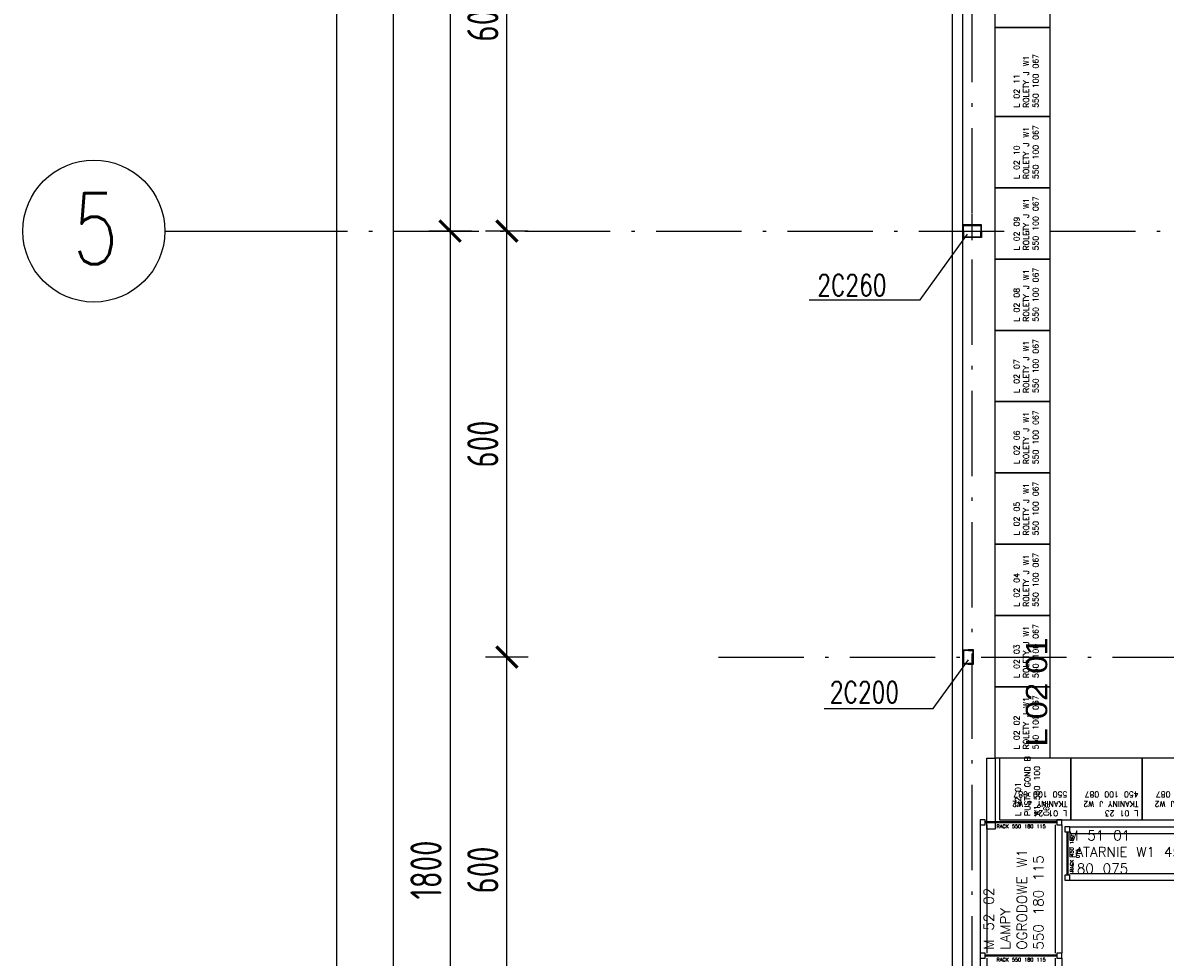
# Model space of a CAD drawing. Extents: x 153948 to 285449, y -89387 to -60195.
# Tile 11 of 101: x 247383 to 248992, y -83102 to -81786. Entities that reach past the tile are written whole.
import ezdxf

# ---------------------------------------------------------------- set-up
doc = ezdxf.new("R2010")
doc.units = 0
doc.header["$LTSCALE"] = 100
doc.header["$MEASUREMENT"] = 0
doc.header["$PDMODE"] = 1
doc.linetypes.add('ACAD_ISO10W100', pattern=[18.5, 12, -3, 0.5, -3])
doc.layers.get('0').update_dxf_attribs({"linetype": 'CONTINUOUS'})
doc.layers.get('DEFPOINTS').update_dxf_attribs({"linetype": 'CONTINUOUS'})
for name, color, linetype in [('1', 2, 'CONTINUOUS'), ('K-STA', 2, 'CONTINUOUS'), ('mago', 7, 'CONTINUOUS'), ('OSIE', 8, 'ACAD_ISO10W100'), ('PANELE', 3, 'CONTINUOUS'), ('R450', 1, 'CONTINUOUS'), ('RS Minimasa VBA', 7, 'CONTINUOUS'), ('RS REGAŁY', 7, 'CONTINUOUS'), ('TEXT', 11, 'CONTINUOUS'), ('TEXT1', 2, 'CONTINUOUS'), ('WYMIARY', 1, 'CONTINUOUS')]:
    doc.layers.add(name, color=color, linetype=linetype)
doc.layers.add('RAK_450', color=1, linetype='CONTINUOUS', true_color=0xff0000)
doc.styles.add('arial', font='arial.ttf', dxfattribs={"width": 1.1})
doc.styles.get("Standard").update_dxf_attribs({"font": 'txt.shx'})
doc.styles.add('STYLE2', font='isocp.shx', dxfattribs={"width": 0.8})
doc.styles.add('TXT3', font='SIMPLEX.SHX', dxfattribs={"width": 0.75, "height": 40})
doc.dimstyles.new('KRESKI_100', dxfattribs={"dimscale": 20, "dimtxt": 2.2, "dimasz": 1.5, "dimexe": 1.5, "dimexo": 1.5, "dimgap": 0.6, "dimtad": 1, "dimdec": 1, "dimrnd": 0.5, "dimdsep": 46, "dimtxsty": 'STYLE2', "dimblk1": 'ARCHTICK', "dimblk2": 'ARCHTICK', "dimsah": 1, "dimcen": 2.5, "dimdle": 1.5, "dimclrd": 10, "dimclre": 10, "dimclrt": 15, "dimadec": 0, "dimazin": 0, "dimtfac": 1, "dimtdec": 1, "dimtmove": 1, "dimatfit": 3, "dimldrblk": 'ARCHTICK', "dimfxl": 1.5, "dimfxlon": 1, "dimtolj": 1, "dimtzin": 0, "dimarcsym": 0})

# ---------------------------------------------------------------- blocks, each defined once
blk = doc.blocks.new('SC260X2')
at = {"layer": '1'}
for points in [[(-13, 9), (-13, 0), (-12.4, 0), (-12.1, 7, -0.401015), (-11.1, 7.9), (11.1, 7.9, -0.401015), (12.1, 7), (12.4, 0), (13, 0), (13, 9)], [(-13, -9), (-13, 0), (-12.4, 0), (-12.1, -7, 0.401015), (-11.1, -7.9), (11.1, -7.9, 0.401015), (12.1, -7), (12.4, 0), (13, 0), (13, -9)]]:
    blk.add_lwpolyline(points, format="xyb", close=True, dxfattribs=at)
blk = doc.blocks.new('SC200X2')
at = {"layer": '1'}
for points in [[(-10, 7.5), (-10, 0), (-9.7, 0, 0.391021), (-9.1, 0.6), (-8.7, 5.6, -0.391021), (-7.6, 6.6), (7.6, 6.6, -0.391021), (8.7, 5.6), (9.1, 0.6, 0.391021), (9.7, 0), (10, 0), (10, 7.5)], [(-10, -7.5), (-10, 0), (-9.7, 0, -0.391021), (-9.1, -0.6), (-8.7, -5.6, 0.391021), (-7.6, -6.6), (7.6, -6.6, 0.391021), (8.7, -5.6), (9.1, -0.6, -0.391021), (9.7, 0), (10, 0), (10, -7.5)]]:
    blk.add_lwpolyline(points, format="xyb", close=True, dxfattribs=at)
blk = doc.blocks.new('_ARCHTICK')
at = {"color": 0, "linetype": 'ByBlock', "const_width": 0.15}
blk.add_lwpolyline([(-0.5, -0.5), (0.5, 0.5)], dxfattribs=at)
blk = doc.blocks.new('*D215')
at = {"layer": 'DEFPOINTS', "color": 0, "ltscale": 0.1, "transparency": 16777216}
for p in [(248692.9, -74816), (247825, -85703), (248692.9, -85703)]:
    blk.add_point(p, dxfattribs=at)
at = {"layer": 'WYMIARY', "color": 10, "lineweight": -2, "ltscale": 0.1, "transparency": 16777216}
for p, q in [((247825, -74786), (247825, -85733)), ((247855, -74816), (247795, -74816)), ((247855, -85703), (247795, -85703))]:
    blk.add_line(p, q, dxfattribs=at)
at = {"layer": 'WYMIARY', "color": 10, "lineweight": -2, "ltscale": 0.1, "transparency": 16777216, "xscale": 30, "yscale": 30, "zscale": 30}
for p, rotation in [((247825, -74816), 90), ((247825, -85703), 270)]:
    blk.add_blockref('_ARCHTICK', p, dxfattribs=dict(at, rotation=rotation))
at = {"layer": 'WYMIARY', "color": 15, "ltscale": 0.1, "transparency": 16777216, "insert": (247791, -80259.5), "char_height": 44, "attachment_point": 5, "rotation": 90, "style": 'STYLE2'}
blk.add_mtext('\\A1;10887', dxfattribs=at)
blk = doc.blocks.new('*D218')
at = {"layer": 'DEFPOINTS', "color": 0, "ltscale": 0.1, "transparency": 16777216}
for p in [(247905, -77029.5), (247985, -77029.5), (248692.9, -83979.5)]:
    blk.add_point(p, dxfattribs=at)
at = {"layer": 'WYMIARY', "color": 10, "lineweight": -2, "ltscale": 0.1, "transparency": 16777216}
for p, q in [((247905, -84009.5), (247905, -76999.5)), ((247935, -77029.5), (247875, -77029.5)), ((247935, -83979.5), (247875, -83979.5))]:
    blk.add_line(p, q, dxfattribs=at)
at = {"layer": 'WYMIARY', "color": 10, "lineweight": -2, "ltscale": 0.1, "transparency": 16777216, "xscale": 30, "yscale": 30, "zscale": 30}
for p, rotation in [((247905, -77029.5), 90), ((247905, -83979.5), 270)]:
    blk.add_blockref('_ARCHTICK', p, dxfattribs=dict(at, rotation=rotation))
at = {"layer": 'WYMIARY', "color": 15, "ltscale": 0.1, "transparency": 16777216, "insert": (247871, -80504.5), "char_height": 44, "attachment_point": 5, "rotation": 90, "style": 'STYLE2'}
blk.add_mtext('\\A1;6950', dxfattribs=at)
blk = doc.blocks.new('*D226')
at = {"layer": 'DEFPOINTS', "color": 0, "ltscale": 0.1, "transparency": 16777216}
for p in [(248065, -80279.5), (247985, -82079.5), (248065, -82079.5)]:
    blk.add_point(p, dxfattribs=at)
at = {"layer": 'WYMIARY', "color": 10, "lineweight": -2, "ltscale": 0.1, "transparency": 16777216}
for p, q in [((247985, -80249.5), (247985, -82109.5)), ((248015, -80279.5), (247955, -80279.5)), ((248015, -82079.5), (247955, -82079.5))]:
    blk.add_line(p, q, dxfattribs=at)
at = {"layer": 'WYMIARY', "color": 10, "lineweight": -2, "ltscale": 0.1, "transparency": 16777216, "xscale": 30, "yscale": 30, "zscale": 30}
for p, rotation in [((247985, -80279.5), 90), ((247985, -82079.5), 270)]:
    blk.add_blockref('_ARCHTICK', p, dxfattribs=dict(at, rotation=rotation))
at = {"layer": 'WYMIARY', "color": 15, "ltscale": 0.1, "transparency": 16777216, "insert": (247951, -81179.5), "char_height": 44, "attachment_point": 5, "rotation": 90, "style": 'STYLE2'}
blk.add_mtext('\\A1;1800', dxfattribs=at)
blk = doc.blocks.new('*D227')
at = {"layer": 'DEFPOINTS', "color": 0, "ltscale": 0.1, "transparency": 16777216}
for p in [(248065, -82079.5), (247985, -83879.5), (248065, -83879.5)]:
    blk.add_point(p, dxfattribs=at)
at = {"layer": 'WYMIARY', "color": 10, "lineweight": -2, "ltscale": 0.1, "transparency": 16777216}
for p, q in [((247985, -82049.5), (247985, -83909.5)), ((248015, -82079.5), (247955, -82079.5)), ((248015, -83879.5), (247955, -83879.5))]:
    blk.add_line(p, q, dxfattribs=at)
at = {"layer": 'WYMIARY', "color": 10, "lineweight": -2, "ltscale": 0.1, "transparency": 16777216, "xscale": 30, "yscale": 30, "zscale": 30}
for p, rotation in [((247985, -82079.5), 90), ((247985, -83879.5), 270)]:
    blk.add_blockref('_ARCHTICK', p, dxfattribs=dict(at, rotation=rotation))
at = {"layer": 'WYMIARY', "color": 15, "ltscale": 0.1, "transparency": 16777216, "insert": (247951, -82979.5), "char_height": 44, "attachment_point": 5, "rotation": 90, "style": 'STYLE2'}
blk.add_mtext('\\A1;1800', dxfattribs=at)
blk = doc.blocks.new('*D237')
at = {"layer": 'DEFPOINTS', "color": 0, "ltscale": 0.1, "transparency": 16777216}
for p in [(248065, -82679.5), (248145, -82679.5), (248145, -83279.5)]:
    blk.add_point(p, dxfattribs=at)
at = {"layer": 'WYMIARY', "color": 10, "lineweight": -2, "ltscale": 0.1, "transparency": 16777216}
for p, q in [((248065, -83309.5), (248065, -82649.5)), ((248095, -82679.5), (248035, -82679.5)), ((248095, -83279.5), (248035, -83279.5))]:
    blk.add_line(p, q, dxfattribs=at)
at = {"layer": 'WYMIARY', "color": 10, "lineweight": -2, "ltscale": 0.1, "transparency": 16777216, "xscale": 30, "yscale": 30, "zscale": 30}
for p, rotation in [((248065, -82679.5), 90), ((248065, -83279.5), 270)]:
    blk.add_blockref('_ARCHTICK', p, dxfattribs=dict(at, rotation=rotation))
at = {"layer": 'WYMIARY', "color": 15, "ltscale": 0.1, "transparency": 16777216, "insert": (248031, -82979.5), "char_height": 44, "attachment_point": 5, "rotation": 90, "style": 'STYLE2'}
blk.add_mtext('\\A1;600', dxfattribs=at)
blk = doc.blocks.new('*D238')
at = {"layer": 'DEFPOINTS', "color": 0, "ltscale": 0.1, "transparency": 16777216}
for p in [(248065, -82079.5), (248145, -82079.5), (248145, -82679.5)]:
    blk.add_point(p, dxfattribs=at)
at = {"layer": 'WYMIARY', "color": 10, "lineweight": -2, "ltscale": 0.1, "transparency": 16777216}
for p, q in [((248065, -82709.5), (248065, -82049.5)), ((248095, -82079.5), (248035, -82079.5)), ((248095, -82679.5), (248035, -82679.5))]:
    blk.add_line(p, q, dxfattribs=at)
at = {"layer": 'WYMIARY', "color": 10, "lineweight": -2, "ltscale": 0.1, "transparency": 16777216, "xscale": 30, "yscale": 30, "zscale": 30}
for p, rotation in [((248065, -82079.5), 90), ((248065, -82679.5), 270)]:
    blk.add_blockref('_ARCHTICK', p, dxfattribs=dict(at, rotation=rotation))
at = {"layer": 'WYMIARY', "color": 15, "ltscale": 0.1, "transparency": 16777216, "insert": (248031, -82379.5), "char_height": 44, "attachment_point": 5, "rotation": 90, "style": 'STYLE2'}
blk.add_mtext('\\A1;600', dxfattribs=at)
blk = doc.blocks.new('*D239')
at = {"layer": 'DEFPOINTS', "color": 0, "ltscale": 0.1, "transparency": 16777216}
for p in [(248065, -81479.5), (248145, -81479.5), (248145, -82079.5)]:
    blk.add_point(p, dxfattribs=at)
at = {"layer": 'WYMIARY', "color": 10, "lineweight": -2, "ltscale": 0.1, "transparency": 16777216}
for p, q in [((248065, -82109.5), (248065, -81449.5)), ((248095, -81479.5), (248035, -81479.5)), ((248095, -82079.5), (248035, -82079.5))]:
    blk.add_line(p, q, dxfattribs=at)
at = {"layer": 'WYMIARY', "color": 10, "lineweight": -2, "ltscale": 0.1, "transparency": 16777216, "xscale": 30, "yscale": 30, "zscale": 30}
for p, rotation in [((248065, -81479.5), 90), ((248065, -82079.5), 270)]:
    blk.add_blockref('_ARCHTICK', p, dxfattribs=dict(at, rotation=rotation))
at = {"layer": 'WYMIARY', "color": 15, "ltscale": 0.1, "transparency": 16777216, "insert": (248031, -81779.5), "char_height": 44, "attachment_point": 5, "rotation": 90, "style": 'STYLE2'}
blk.add_mtext('\\A1;600', dxfattribs=at)
blk = doc.blocks.new('RACK 550 180 115')
at = {"color": 6}
for p, q in [((7, 115), (187.8, 115)), ((2.75, 108), (2.75, 7)), ((4.25, 108), (4.25, 7)), ((7, 105.5), (187.8, 105.5)), ((7, 9.5), (187.8, 9.5)), ((7, 0), (187.8, 0))]:
    blk.add_line(p, q, dxfattribs=at)
for points in [[(0, 108), (7, 108), (7, 115), (0, 115)], [(0, 0), (7, 0), (7, 7), (0, 7)]]:
    blk.add_lwpolyline(points, close=True, dxfattribs=at)
at = {"color": 6, "insert": (9.25, 57.5), "char_height": 5, "width": 101, "attachment_point": 5, "rotation": 90}
blk.add_mtext('RACK 550 180 115', dxfattribs=at)
blk = doc.blocks.new('RACK 450 180 075')
at = {"color": 1}
for p, q in [((2.75, 68), (2.75, 7)), ((4.25, 68), (4.25, 7)), ((7, 75), (187.8, 75)), ((7, 65.5), (187.8, 65.5)), ((7, 9.5), (187.8, 9.5)), ((7, 0), (187.8, 0))]:
    blk.add_line(p, q, dxfattribs=at)
for points in [[(0, 68), (7, 68), (7, 75), (0, 75)], [(0, 0), (7, 0), (7, 7), (0, 7)]]:
    blk.add_lwpolyline(points, close=True, dxfattribs=at)
at = {"color": 1, "insert": (14.25, 37.5), "char_height": 5, "width": 61, "attachment_point": 5, "rotation": 90}
blk.add_mtext('RACK 450 180 075', dxfattribs=at)

msp = doc.modelspace()

# ---------------------------------------------------------------- linework, layer by layer
at = {"layer": 'OSIE', "ltscale": 0.1}
for p, q in [((248720.4, -86679.55), (248720.4, -73374.65)), ((247720.4, -82079.55), (263229.19, -82079.55)), ((248363.17, -82679.55), (249349.98, -82679.55))]:
    msp.add_line(p, q, dxfattribs=at)
at = {"layer": 'OSIE', "ltscale": 0.5}
msp.add_line((248720.4, -82092.33), (248720.4, -82055.71), dxfattribs=at)
at = {"layer": 'PANELE', "ltscale": 0.5}
for p, q in [((248692.9, -83279.55), (248692.9, -77029.55)), ((248707.4, -83279.55), (248707.4, -77029.55))]:
    msp.add_line(p, q, dxfattribs=at)
at = {"layer": 'R450', "color": 6}
for points in [[(248829.65, -81667.39), (248829.65, -81792.79), (248752.65, -81792.79), (248752.65, -81667.39)], [(248829.65, -81792.79), (248829.65, -81918.19), (248752.65, -81918.19), (248752.65, -81792.79)], [(248829.65, -81918.19), (248829.65, -82018.59), (248752.65, -82018.59), (248752.65, -81918.19)], [(248829.65, -82018.59), (248829.65, -82118.99), (248752.65, -82118.99), (248752.65, -82018.59)], [(248829.65, -82118.99), (248829.65, -82219.39), (248752.65, -82219.39), (248752.65, -82118.99)], [(248829.65, -82219.39), (248829.65, -82319.79), (248752.65, -82319.79), (248752.65, -82219.39)], [(248829.65, -82319.79), (248829.65, -82420.19), (248752.65, -82420.19), (248752.65, -82319.79)], [(248829.65, -82420.19), (248829.65, -82520.59), (248752.65, -82520.59), (248752.65, -82420.19)], [(248829.65, -82520.59), (248829.65, -82620.99), (248752.65, -82620.99), (248752.65, -82520.59)], [(248829.65, -82620.99), (248829.65, -82721.39), (248752.65, -82721.39), (248752.65, -82620.99)], [(248829.65, -82721.39), (248829.65, -82821.79), (248752.65, -82821.79), (248752.65, -82721.39)], [(248752.65, -82821.79), (248752.65, -82922.19), (248741.3, -82922.19), (248741.3, -82821.79)]]:
    msp.add_lwpolyline(points, close=True, dxfattribs=at)
at = {"layer": 'RAK_450', "extrusion": (0, -1.22465e-16, -1)}
for points in [[(-248859.4, -82821.79), (-248759, -82821.79), (-248759, -82908.79), (-248859.4, -82908.79)], [(-248959.8, -82821.79), (-248859.4, -82821.79), (-248859.4, -82908.79), (-248959.8, -82908.79)], [(-249060.2, -82821.79), (-248959.8, -82821.79), (-248959.8, -82908.79), (-249060.2, -82908.79)]]:
    msp.add_lwpolyline(points, close=True, dxfattribs=at)
at = {"layer": 'TEXT'}
for p, q in [((248646.99, -82176.18), (248713.86, -82084.05)), ((248490.8, -82176.18), (248646.99, -82176.18)), ((248665.53, -82752.19), (248715.4, -82683.3)), ((248511.71, -82752.19), (248665.53, -82752.19))]:
    msp.add_line(p, q, dxfattribs=at)
at = {"layer": 'TEXT1'}
msp.add_line((247583.04, -82079.55), (247720.4, -82079.55), dxfattribs=at)
msp.add_circle((247483.04, -82079.55), 100, dxfattribs=at)

# ---------------------------------------------------------------- block references
at = {"layer": 'K-STA', "ltscale": 0.5}
msp.add_blockref('SC260X2', (248720.4, -82079.55), dxfattribs=at)
at = {"layer": 'K-STA', "ltscale": 0.5, "rotation": 270}
msp.add_blockref('SC200X2', (248714.9, -82679.55), dxfattribs=at)
at = {"layer": 'RS REGAŁY', "rotation": 270}
for p in [(248731.8, -82908.79), (248731.8, -83096.59)]:
    msp.add_blockref('RACK 550 180 115', p, dxfattribs=at)
at = {"layer": 'RS REGAŁY'}
msp.add_blockref('RACK 450 180 075', (248850.8, -82993.79), dxfattribs=at)

# ---------------------------------------------------------------- texts
at = {"layer": 'mago', "insert": (248796.14, -82805.56, 40), "char_height": 30, "width": 672.04, "attachment_point": 1, "rotation": 90, "style": 'arial'}
msp.add_mtext('L 02 01', dxfattribs=at)
at = {"layer": 'RS Minimasa VBA', "attachment_point": 1}
for s, insert, char_height, width, rotation in [('L 02 11^M^JROLETY J W1 550 100 067', (248779.14, -81905.97), 8, 95.4, 90), ('L 02 10^M^JROLETY J W1 550 100 067', (248779.14, -82006.37), 8, 95.4, 90), ('L 02 09^M^JROLETY J W1 550 100 067', (248779.14, -82106.77), 8, 95.4, 90), ('L 02 08^M^JROLETY J W1 550 100 067', (248779.14, -82207.17), 8, 95.4, 90), ('L 02 07^M^JROLETY J W1 550 100 067', (248779.14, -82307.57), 8, 95.4, 90), ('L 02 06^M^JROLETY J W1 550 100 067', (248779.14, -82407.97), 8, 95.4, 90), ('L 02 05^M^JROLETY J W1 550 100 067', (248779.14, -82508.37), 8, 95.4, 90), ('L 02 04^M^JROLETY J W1 550 100 067', (248779.14, -82608.77), 8, 95.4, 90), ('L 02 03^M^JROLETY J W1 550 100 067', (248779.14, -82709.17), 8, 95.4, 90), ('L 02 02^M^JROLETY J W1 550 100 067', (248779.14, -82809.57), 8, 95.4, 90), ('L 02 01^M^JPUSTA GOND B W1 550 100 067', (248780.99, -82903.39), 8, 95.4, 90), ('L 01 24^M^JTKANINY J W2 550 100 087', (248854.4, -82903.79), 8, 95.4, 180), ('L 01 23^M^JTKANINY J W2 450 100 087', (248954.8, -82903.79), 8, 95.4, 180), ('L 01 22^M^JTKANINY J W2 450 100 087', (249055.2, -82903.79), 8, 95.4, 180), ('M 52 02^M^JLAMPY OGRODOWE W1 550 180 115', (248736.8, -83091.79), 14, 183, 90)]:
    msp.add_mtext(s, dxfattribs=dict(at, insert=insert, char_height=char_height, width=width, rotation=rotation))
at = {"layer": 'RS Minimasa VBA', "insert": (248855.8, -82923.79), "char_height": 14, "width": 223, "attachment_point": 1}
msp.add_mtext('M 51 01^M^JLATARNIE W1 450 180 075', dxfattribs=at)
at = {"layer": 'TEXT', "style": 'TXT3', "width": 0.75}
for s, p in [('2C260', (248502.25, -82170.71)), ('2C200', (248520, -82743.9))]:
    msp.add_text(s, height=30, dxfattribs=at).set_placement(p)
at = {"layer": 'TEXT1', "style": 'TXT3', "width": 0.75}
msp.add_text('5', height=100, dxfattribs=at).set_placement((247453.24, -82126.19))

# ---------------------------------------------------------------- dimensions: what is measured, and where the dimension line sits
at = {"layer": 'WYMIARY', "ltscale": 0.1}
for base, p1, p2, picture, middle in [((247824.99, -85703.05), (248692.9, -74816.05), (248692.9, -85703.05), '*D215', (247790.99, -80259.55)), ((247904.99, -77029.55), (248692.9, -83979.55), (247984.99, -77029.55), '*D218', (247870.99, -80504.55)), ((247984.99, -82079.55), (248064.99, -80279.55), (248064.99, -82079.55), '*D226', (247950.99, -81179.55)), ((248064.99, -81479.55), (248144.99, -82079.55), (248144.99, -81479.55), '*D239', (248030.99, -81779.55)), ((247984.99, -83879.55), (248064.99, -82079.55), (248064.99, -83879.55), '*D227', (247950.99, -82979.55)), ((248064.99, -82079.55), (248144.99, -82679.55), (248144.99, -82079.55), '*D238', (248030.99, -82379.55)), ((248064.99, -82679.55), (248144.99, -83279.55), (248144.99, -82679.55), '*D237', (248030.99, -82979.55))]:
    dim = msp.add_linear_dim(base=base, p1=p1, p2=p2, angle=90, dimstyle='KRESKI_100', dxfattribs=at)
    dim.commit()
    dim.dimension.update_dxf_attribs({"geometry": picture, "text_midpoint": middle})

doc.saveas('drawing.dxf')
